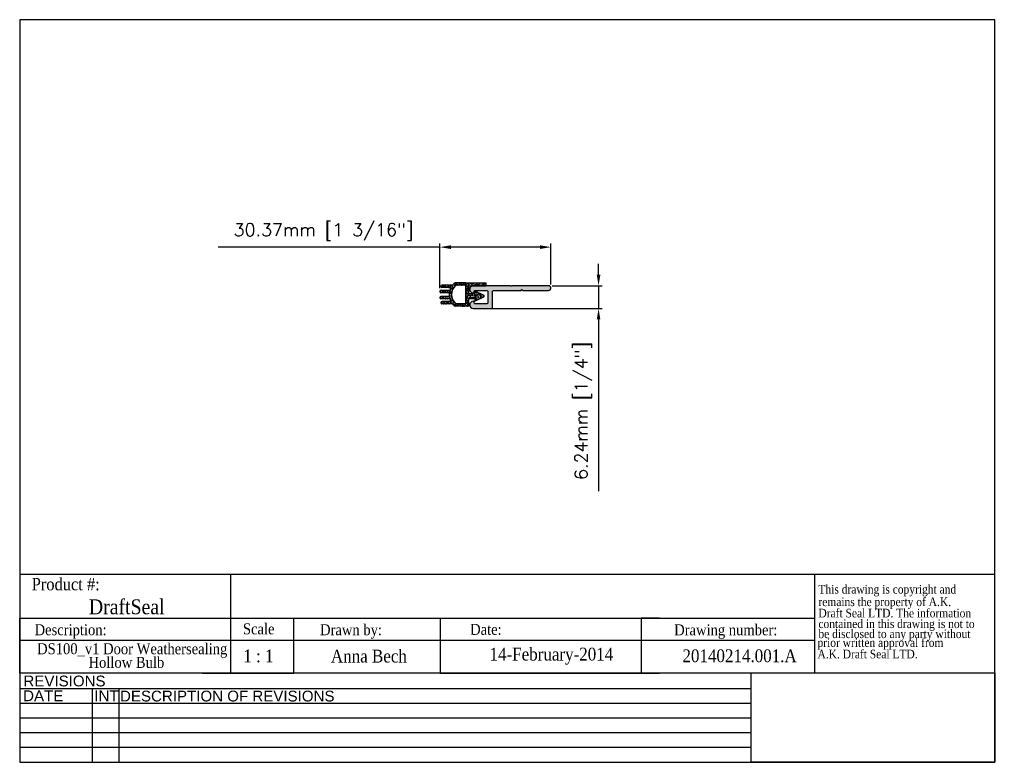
# Model space of a CAD drawing. Header units: millimetres. Extents: x 2362 to 2631, y 15 to 219.
import ezdxf
from ezdxf.enums import TextEntityAlignment as Align

# ---------------------------------------------------------------- set-up
doc = ezdxf.new("R2010")
doc.units = ezdxf.units.MM
doc.header["$MEASUREMENT"] = 0
doc.layers.add('AM_5', color=3, linetype='Continuous', lineweight=25)
doc.layers.add('BORDER', color=7, linetype='Continuous', lineweight=25)
for name, color, linetype in [('Current', 7, 'Continuous'), ('DRAWING1', 5, 'Continuous'), ('FRAME', 7, 'Continuous')]:
    doc.layers.add(name, color=color, linetype=linetype)
doc.styles.add('DS GROUP', font='arial.ttf')
doc.styles.get("Standard").update_dxf_attribs({"font": 'ROMANS.SHX'})
doc.styles.add('TAG', font='GARA.TTF')
doc.dimstyles.new('AM_ISO$0', dxfattribs={"dimtxt": 1.5, "dimasz": 1.5, "dimexe": 1, "dimexo": 1, "dimgap": 1.5, "dimtad": 1, "dimdec": 0, "dimdsep": 46, "dimtxsty": 'Standard', "dimcen": 0, "dimclrd": 256, "dimclre": 256, "dimclrt": 2, "dimadec": 0, "dimazin": 2, "dimtp": 0.1, "dimtm": 0.1, "dimtfac": 0.71, "dimtdec": 0, "dimtmove": 0, "dimatfit": 3, "dimfxl": 1, "dimlwd": -1, "dimlwe": -1, "dimarcsym": 1})
picture_1 = doc.add_image_def('image1.bmp', size_in_pixel=(901, 331))

# ---------------------------------------------------------------- blocks, each defined once
blk = doc.blocks.new('A$C08671A0E')
at = {"layer": 'FRAME', "style": 'TAG'}
for s, p in [('This drawing is copyright and', (14.8, -52.3)), ('remains the property of A.K.', (14.8, -101.5)), ('Draft Seal LTD. The information', (14.8, -145.7)), ('contained in this drawing is not to  ', (14.8, -187.4)), ('be disclosed to any party without ', (14.8, -226.7)), (' prior written approval from', (0, -261.2)), (' A.K. Draft Seal LTD.', (0, -306.1))]:
    blk.add_text(s, height=33.819, dxfattribs=at).set_placement(p)
blk = doc.blocks.new('*D465')
at = {"layer": 'AM_5', "linetype": 'ByBlock', "transparency": 16777216}
for p, q in [((2520.4, 148.71), (2520.4, 151.71)), ((2507.74, 145.71), (2521.4, 145.71)), ((2520.4, 145.71), (2520.4, 139.47)), ((2489.57, 139.47), (2521.4, 139.47)), ((2520.4, 136.47), (2520.4, 89.47))]:
    blk.add_line(p, q, dxfattribs=at)
at = {"layer": 'AM_5', "transparency": 16777216}
for points in [[(2519.9, 148.71), (2520.9, 148.71), (2520.4, 145.71)], [(2519.9, 136.47), (2520.9, 136.47), (2520.4, 139.47)]]:
    blk.add_solid(points, dxfattribs=at)
at = {"layer": 'Defpoints', "color": 0, "transparency": 16777216}
for p in [(2506.74, 145.71), (2520.4, 145.71), (2488.57, 139.47)]:
    blk.add_point(p, dxfattribs=at)
at = {"layer": 'AM_5', "color": 7, "transparency": 16777216, "insert": (2516.23, 111.47), "char_height": 3.5, "attachment_point": 5, "rotation": 90}
blk.add_mtext('6.24mm [1/4"]', dxfattribs=at)
blk = doc.blocks.new('*D466')
at = {"layer": 'AM_5', "linetype": 'ByBlock', "transparency": 16777216}
for p, q in [((2477.01, 156.27), (2416.34, 156.27)), ((2477.01, 145.06), (2477.01, 157.27)), ((2504.37, 156.27), (2480.01, 156.27)), ((2507.37, 146.07), (2507.37, 157.27))]:
    blk.add_line(p, q, dxfattribs=at)
at = {"layer": 'AM_5', "transparency": 16777216}
for points in [[(2480.01, 156.77), (2480.01, 155.77), (2477.01, 156.27)], [(2504.37, 156.77), (2504.37, 155.77), (2507.37, 156.27)]]:
    blk.add_solid(points, dxfattribs=at)
at = {"layer": 'Defpoints', "color": 0, "transparency": 16777216}
for p in [(2477.01, 156.27), (2477.01, 144.06), (2507.37, 145.07)]:
    blk.add_point(p, dxfattribs=at)
at = {"layer": 'AM_5', "color": 7, "transparency": 16777216, "insert": (2445.17, 160.44), "char_height": 3.5, "attachment_point": 5}
blk.add_mtext('30.37mm [1 3/16"]', dxfattribs=at)

msp = doc.modelspace()

# ---------------------------------------------------------------- hatches: boundary and pattern name
msp.add_hatch(color=256).paths.add_polyline_path([(2499.243, 144.437), (2499.443, 144.637), (2499.643, 144.437), (2506.738, 144.437, 1), (2506.738, 145.707), (2496.687, 145.707), (2496.562, 145.582), (2496.437, 145.707), (2496.312, 145.582), (2496.187, 145.707), (2486.136, 145.707, 1.0281884), (2486.191, 143.724, 0.5911829), (2486.433, 144.089, -0.5388257), (2486.663, 144.437), (2489.733, 144.437, -0.4142136), (2490.113, 144.057), (2490.113, 141.117, -0.4142136), (2489.733, 140.737), (2486.663, 140.737, -0.4142136), (2486.413, 140.987), (2486.413, 141.202, 0.3821198), (2486.191, 141.451, 1.0281884), (2486.136, 139.467), (2491.003, 139.467, 0.4142136), (2491.383, 139.847), (2491.383, 144.057, -0.4142136), (2491.763, 144.437)])
at = {"layer": 'Current'}
h = msp.add_hatch(dxfattribs=at)
h.set_pattern_fill('AR-SAND', color=256, scale=0.01, style=0)
h.set_pattern_definition([(37.5, (2362.13443, 55.79997), (-0.0160003, 0.4894132), [0, -0.38608, 0, -0.4318, 0, -0.41275]), (7.5, (2362.1344, 55.8), (0.4495233, 0.716825), [0, -0.20828, 0, -0.34798, 0, -0.13335]), (327.5, (2361.822, 55.79997), (0.7909924, 0.0014372), [0, -0.127, 0, -0.4572, 0, -0.5969]), (317.5, (2361.822, 55.8), (0.7635565, 0.2229293), [0, -0.0635, 0, -0.29972, 0, -0.3429])])
h.paths.add_polyline_path([(2484.881, 145.707), (2489.58, 145.707), (2489.58, 146.469), (2484.119, 146.469), (2481.162, 146.469, 0.1765038), (2480.999, 146.41, 0.0495124), (2480.437, 145.834), (2477.542, 145.834, 0.4142136), (2477.288, 145.58), (2477.288, 145.453, 0.4142136), (2477.542, 145.199), (2480.021, 145.199, 0.0506607), (2479.711, 144.437), (2477.261, 144.437, 0.4142136), (2477.007, 144.183), (2477.007, 144.056, 0.4142136), (2477.261, 143.802), (2479.579, 143.802, 0.0626638), (2479.579, 142.786), (2477.261, 142.786, 0.4142136), (2477.007, 142.532), (2477.007, 142.405, 0.4142136), (2477.261, 142.151), (2479.711, 142.151, 0.0506607), (2480.021, 141.389), (2477.542, 141.389, 0.4142136), (2477.288, 141.135), (2477.288, 141.008, 0.4142136), (2477.542, 140.754), (2480.437, 140.754, 0.0495124), (2480.999, 140.179, 0.1765038), (2481.162, 140.119), (2484.881, 140.119), (2484.881, 142.253), (2486.532, 142.253), (2486.532, 141.516), (2488.974, 142.684, 0.6302216), (2488.974, 143.143), (2486.532, 144.31), (2486.532, 143.574), (2484.881, 143.574)])
h.paths.add_polyline_path([(2481.229, 145.763, -0.1945811), (2481.406, 145.834), (2483.865, 145.834, -0.4142136), (2484.119, 145.58), (2484.119, 141.008, -0.4142136), (2483.865, 140.754), (2481.406, 140.754, -0.1945811), (2481.229, 140.826, -0.4240182)], flags=16)

# ---------------------------------------------------------------- linework, layer by layer
for p, q in [((2362.057, 66.785), (2579.51, 66.785)), ((2419.684, 66.785), (2419.684, 54.734)), ((2579.51, 66.785), (2579.51, 39.734)), ((2362.057, 39.734), (2362.057, 54.734)), ((2362.057, 54.734), (2579.51, 54.734)), ((2362.057, 54.734), (2362.057, 49.734)), ((2362.057, 54.734), (2362.057, 48.734)), ((2362.057, 54.734), (2412.057, 54.734)), ((2419.684, 54.734), (2419.684, 39.734)), ((2437.057, 39.734), (2437.057, 54.734)), ((2437.057, 54.734), (2477.057, 54.734)), ((2477.057, 54.734), (2477.057, 39.734)), ((2537.057, 54.734), (2532.057, 54.734)), ((2532.057, 54.734), (2532.057, 39.734)), ((2362.057, 48.734), (2362.057, 50.234)), ((2362.057, 48.734), (2579.51, 48.734)), ((2362.057, 39.734), (2362.057, 42.734)), ((2412.057, 39.734), (2437.057, 39.734)), ((2477.057, 39.734), (2537.057, 39.734))]:
    msp.add_line(p, q)
msp.add_lwpolyline([(2486.136, 141.452, 1), (2486.136, 139.467), (2491.003, 139.467, 0.4142136), (2491.383, 139.847), (2491.383, 144.057, -0.4142136), (2491.763, 144.437), (2499.243, 144.437), (2499.443, 144.637), (2499.643, 144.437), (2506.738, 144.437, 1), (2506.738, 145.707), (2496.687, 145.707), (2496.562, 145.582), (2496.437, 145.707), (2496.312, 145.582), (2496.187, 145.707), (2486.136, 145.707, 1), (2486.136, 143.722), (2486.163, 143.722, 0.4142136), (2486.413, 143.972), (2486.413, 144.187, -0.4142136), (2486.663, 144.437), (2489.733, 144.437, -0.4142136), (2490.113, 144.057), (2490.113, 141.117, -0.4142136), (2489.733, 140.737), (2486.663, 140.737, -0.4142136), (2486.413, 140.987), (2486.413, 141.202, 0.4142136), (2486.163, 141.452)], format="xyb", close=True)
at = {"layer": 'BORDER'}
for p, q in [((2362.057, 218.505), (2362.057, 15.305)), ((2628.757, 218.505), (2362.057, 218.505)), ((2628.757, 15.305), (2628.757, 218.505)), ((2579.51, 66.785), (2628.757, 66.785)), ((2628.757, 39.734), (2362.057, 39.734)), ((2562.14, 35.419), (2362.057, 35.419)), ((2381.927, 35.419), (2381.927, 15.305)), ((2389.144, 35.419), (2389.144, 15.305)), ((2562.14, 31.396), (2362.057, 31.396)), ((2562.14, 27.373), (2362.057, 27.373)), ((2562.14, 23.351), (2362.057, 23.351)), ((2562.14, 19.328), (2362.057, 19.328)), ((2362.057, 15.305), (2628.757, 15.305))]:
    msp.add_line(p, q, dxfattribs=at)
at = {"layer": 'DRAWING1'}
for p, q in [((2477.288, 145.453), (2477.288, 145.58)), ((2480.437, 145.834), (2477.542, 145.834)), ((2484.119, 146.469), (2481.162, 146.469)), ((2483.865, 145.834), (2481.406, 145.834)), ((2484.119, 146.469), (2489.58, 146.469)), ((2484.119, 141.008), (2484.119, 145.58)), ((2484.881, 145.707), (2489.58, 145.707)), ((2484.881, 143.574), (2484.881, 145.707)), ((2489.58, 146.469), (2489.58, 145.707)), ((2477.007, 144.183), (2477.007, 144.056)), ((2479.711, 144.437), (2477.261, 144.437)), ((2479.579, 143.802), (2477.261, 143.802)), ((2479.579, 142.786), (2477.261, 142.786)), ((2480.021, 145.199), (2477.542, 145.199)), ((2484.881, 143.574), (2486.532, 143.574)), ((2486.532, 143.574), (2486.532, 144.31)), ((2486.532, 144.31), (2488.974, 143.143)), ((2477.007, 142.532), (2477.007, 142.405)), ((2479.711, 142.151), (2477.261, 142.151)), ((2477.288, 141.135), (2477.288, 141.008)), ((2480.021, 141.389), (2477.542, 141.389)), ((2480.437, 140.754), (2477.542, 140.754)), ((2484.881, 140.119), (2481.162, 140.119)), ((2483.865, 140.754), (2481.406, 140.754)), ((2484.881, 140.119), (2484.881, 142.253)), ((2484.881, 142.253), (2486.532, 142.253)), ((2486.532, 141.516), (2488.974, 142.684)), ((2486.532, 142.253), (2486.532, 141.516))]:
    msp.add_line(p, q, dxfattribs=at)
for centre, radius, start, end in [((2477.542, 145.58), 0.254, 90, 180), ((2477.542, 145.453), 0.254, 180, 270), ((2483.617, 143.294), 3.434, 134.04434, 225.95566), ((2483.617, 143.294), 4.069, 130.0393, 141.37744), ((2481.162, 146.215), 0.254, 90, 130.0393), ((2481.406, 145.58), 0.254, 90, 134.04434), ((2483.865, 145.58), 0.254, 0, 90), ((2477.261, 144.183), 0.254, 90, 180), ((2477.261, 144.056), 0.254, 180, 270), ((2477.261, 142.532), 0.254, 90, 180), ((2483.617, 143.294), 4.069, 172.82863, 187.17137), ((2483.617, 143.294), 4.069, 152.08634, 163.68701), ((2488.865, 142.913), 0.254, 295.55997, 64.44003), ((2477.261, 142.405), 0.254, 180, 270), ((2477.542, 141.135), 0.254, 90, 180), ((2477.542, 141.008), 0.254, 180, 270), ((2483.617, 143.294), 4.069, 196.31299, 207.91366), ((2483.617, 143.294), 4.069, 218.62256, 229.9607), ((2481.162, 140.373), 0.254, 229.9607, 270), ((2481.406, 141.008), 0.254, 225.95566, 270), ((2483.865, 141.008), 0.254, 270, 0)]:
    msp.add_arc(centre, radius, start, end, dxfattribs=at)
at = {"layer": 'FRAME', "color": 1}
for q in [(2562.14, 39.745), (2562.14, 39.734)]:
    msp.add_line((2562.14, 15.305), q, dxfattribs=at)

# ---------------------------------------------------------------- block references
at = {"xscale": 0.06987750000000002, "yscale": 0.06987750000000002, "zscale": 0.06987750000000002}
msp.add_blockref('A$C08671A0E', (2579.51, 65.137), dxfattribs=at)

# ---------------------------------------------------------------- texts
at = {"layer": 'BORDER', "attachment_point": 2, "style": 'DS GROUP'}
for s, width, insert, char_height in [('REVISIONS', 20.3868, (2374.315, 39.032), 2.9531), ('DATE', 20.3868, (2368.499, 34.988), 2.9531), ('INT', 20.3868, (2385.794, 34.988), 2.9531), ('DESCRIPTION OF REVISIONS', 103.86094, (2418.836, 34.907), 2.95312)]:
    msp.add_mtext_dynamic_manual_height_columns(s, width=width, gutter_width=7.5, heights=[0], dxfattribs=dict(at, insert=insert, char_height=char_height))
at = {"layer": 'FRAME', "style": 'TAG'}
for s, height, p in [('Product #:', 3.3819, (2374.646, 64.125)), ('DraftSeal', 4.0694, (2391.34, 57.983)), ('Description:', 3, (2375.983, 51.11)), ('Drawn by:', 3, (2452.687, 51.177)), ('Date:', 3, (2489.581, 51.657)), ('Drawing number:', 3, (2555.2, 51.151)), ('1 : 1', 3.5, (2427.355, 44.388)), ('Anna Bech', 3.5, (2457.58, 44.444)), ('14-February-2014', 3.5, (2507.499, 44.436)), ('20140214.001.A', 3.5, (2558.978, 44.445))]:
    msp.add_text(s, height=height, dxfattribs=at).set_placement(p, align=Align.MIDDLE)
msp.add_text('Scale', height=3, dxfattribs=at).set_placement((2423.126, 50.325))
for s, p in [('DS100_v1 Door Weathersealing ', (2393.329, 44.883)), ('Hollow Bulb', (2391.242, 41.155))]:
    msp.add_text(s, height=3, dxfattribs=at).set_placement(p, align=Align.CENTER)

# ---------------------------------------------------------------- dimensions: what is measured, and where the dimension line sits
at = {"layer": 'AM_5'}
dim = msp.add_linear_dim(base=(2477.007, 156.275), p1=(2507.373, 145.072), p2=(2477.007, 144.056), dimstyle='AM_ISO$0', override={"dimtxt": 3.5, "dimasz": 3, "dimdec": 2, "dimpost": '<>mm', "dimclrt": 7}, dxfattribs=at)
dim.commit()
dim.dimension.update_dxf_attribs({"geometry": '*D466', "text_midpoint": (2445.174, 156.275), "dimtype": 160})
dim = msp.add_linear_dim(base=(2520.401, 145.707), p1=(2488.569, 139.467), p2=(2506.738, 145.707), angle=90, dimstyle='AM_ISO$0', override={"dimtxt": 3.5, "dimasz": 3, "dimdec": 2, "dimpost": '<>mm', "dimclrt": 7}, dxfattribs=at)
dim.commit()
dim.dimension.update_dxf_attribs({"geometry": '*D465', "text_midpoint": (2520.401, 111.467), "dimtype": 160})

# ---------------------------------------------------------------- pictures from other files: only their frames are drawn
image = msp.add_image(picture_1, insert=(2562.14, 15.305), size_in_units=(66.617, 24.473))
image.dxf.flags = 7

doc.saveas('drawing.dxf')
